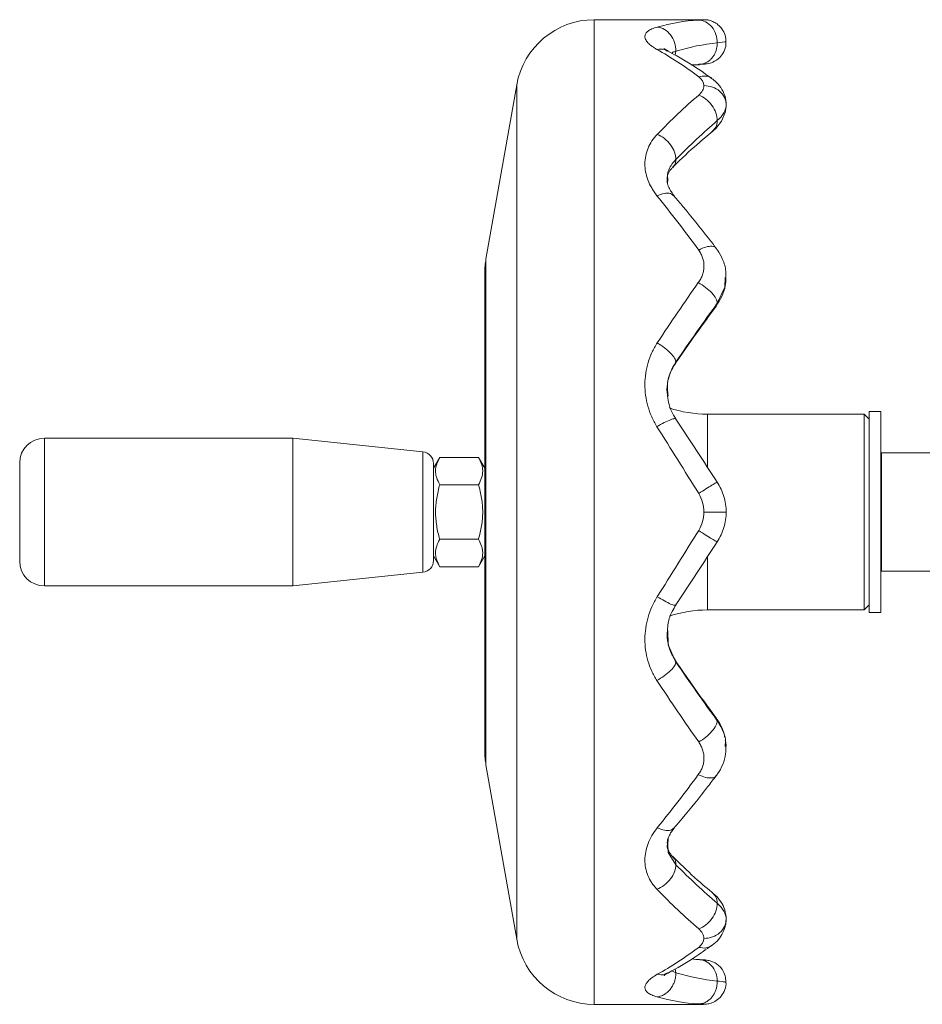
# Model space of a CAD drawing. Header units: millimetres. Extents: x 133 to 1049, y -79 to 877.
# Tile 1 of 28: x 133 to 225, y -79 to 21. Entities that reach past the tile are written whole.
import ezdxf

# ---------------------------------------------------------------- set-up
doc = ezdxf.new("R2010")
doc.units = ezdxf.units.MM

msp = doc.modelspace()

# ---------------------------------------------------------------- linework, layer by layer
at = {"color": 7, "linetype": 'Continuous', "lineweight": 15}
for p, q in [((202.3, 21.34), (191.23, 21.34)), ((199.51, 18.14), (199.44, 17.75)), ((201.12, 16.72), (201.71, 16.76)), ((201.69, 16.75), (201.9, 16.77)), ((202.29, 16.84), (202.43, 16.84)), ((183.35, 14.73), (180.23, -2.97)), ((204.61, 12.79), (204.61, 12.7)), ((203.15, 9.95), (203.49, 10.25)), ((180.11, -4.36), (180.11, -52.96)), ((203.57, -7.72), (203.61, -7.65)), ((203.71, -7.45), (203.6, -7.67)), ((199.51, -13.41), (199.45, -13.49)), ((218.61, -18.72), (202.7, -18.72)), ((219.11, -19.22), (218.61, -18.72)), ((218.61, -18.72), (218.61, -38.6)), ((220.31, -18.46), (219.11, -18.46)), ((219.11, -38.86), (219.11, -18.46)), ((220.31, -38.86), (220.31, -18.46)), ((160.64, -21.16), (135.41, -21.16)), ((173.83, -22.54), (160.64, -21.16)), ((160.64, -21.16), (160.64, -36.16)), ((232.76, -22.66), (220.36, -22.66)), ((220.36, -22.66), (220.36, -34.66)), ((132.91, -33.66), (132.91, -23.66)), ((175.54, -23.11), (174.91, -24.21)), ((174.91, -23.74), (174.91, -33.58)), ((179.47, -23.11), (175.54, -23.11)), ((180.11, -24.21), (179.47, -23.11)), ((220.36, -23.66), (220.31, -23.66)), ((179.47, -25.88), (175.54, -25.88)), ((179.47, -31.43), (175.54, -31.43)), ((174.91, -33.11), (175.54, -34.21)), ((179.47, -34.21), (180.11, -33.11)), ((220.31, -33.66), (220.36, -33.66)), ((160.64, -36.16), (173.83, -34.77)), ((179.47, -34.21), (175.54, -34.21)), ((220.36, -34.66), (232.76, -34.66)), ((135.41, -36.16), (160.64, -36.16)), ((202.7, -38.6), (218.61, -38.6)), ((218.61, -38.6), (219.11, -38.1)), ((219.11, -38.86), (220.31, -38.86)), ((199.51, -43.9), (199.45, -43.82)), ((203.58, -49.6), (203.61, -49.67)), ((203.71, -49.86), (203.6, -49.64)), ((180.23, -54.34), (183.35, -72.04)), ((199.44, -75.04), (199.51, -75.45)), ((191.23, -78.66), (202.3, -78.66))]:
    msp.add_line(p, q, dxfattribs=at)
at = {"color": 8, "linetype": 'Continuous', "lineweight": 15}
for p, q in [((191.23, 21.34), (191.23, -78.66)), ((201.07, 16.75), (201.76, 16.81)), ((183.35, 14.73), (183.35, -72.04)), ((198.67, 4.74), (198.69, 5.1)), ((180.23, -2.97), (180.23, -54.34)), ((202.7, -18.72), (202.7, -24.07)), ((135.41, -21.16), (135.41, -36.16)), ((173.83, -34.77), (173.83, -22.54)), ((202.7, -33.29), (202.7, -38.6)), ((198.69, -62.42), (198.72, -61.82))]:
    msp.add_line(p, q, dxfattribs=at)
at = {"color": 8, "linetype": 'Continuous', "lineweight": 15, "flags": 128}
for points in [[(204.5, 19.08), (204.47, 19.08), (203.71, 18.98), (203.71, 18.98), (203.71, 18.98)], [(204.5, -4.81), (204.47, -5.83), (203.71, -7.45), (203.71, -7.45), (203.71, -7.45)], [(198.68, -40.68), (198.74, -42.14), (199.51, -43.9), (199.51, -43.9), (199.51, -43.9)], [(198.69, -62.39), (198.74, -63.24), (199.51, -64.48), (199.51, -64.48), (199.51, -64.48)], [(199.09, -75.25), (199.51, -75.45), (199.51, -75.45), (199.51, -75.45)]]:
    msp.add_lwpolyline(points, dxfattribs=at)
at = {"color": 7, "linetype": 'Continuous', "lineweight": 15, "flags": 128}
msp.add_lwpolyline([(203.08, 9.89), (203.55, 10.3), (204.14, 11.05), (204.51, 11.91), (204.6, 12.48), (204.61, 12.7), (204.61, 12.7), (204.61, 12.7), (204.61, 12.7), (204.61, 12.7)], dxfattribs=at)
at = {"color": 7, "linetype": 'Continuous', "lineweight": 15}
for centre, radius, start, end in [((191.23, 13.34), 8, 90, 170), ((203.88, 12.7), 0.725, 0.0573, 17.6253), ((188.11, -4.36), 8, 170, 180), ((202.7, -6.72), 12, 251.2466, 270), ((135.41, -23.66), 2.5, 90, 180), ((173.71, -23.74), 1.2, 360, 84), ((135.41, -33.66), 2.5, 180, 270), ((173.71, -33.58), 1.2, 276, 0), ((202.7, -50.6), 12, 90, 108.5898), ((188.11, -52.96), 8, 180, 190), ((201.27, -69.94), 3.33, 301.6543, 0.4988), ((201.06, -69.96), 3.55, 350.4949, 0.7854), ((191.23, -70.66), 8, 190, 270)]:
    msp.add_arc(centre, radius, start, end, dxfattribs=at)
for points in [[(197.62, 20.6), (199.01, 20.98), (200.39, 21.22), (201.78, 21.31)], [(201.82, 15.55), (200.41, 16.62), (199, 17.54), (197.58, 18.32)], [(203.71, 18.98), (202.31, 18.85), (200.91, 18.57), (199.51, 18.14)], [(202.36, 14.65), (202.36, 14.98), (202.17, 15.29), (201.82, 15.55)], [(201.82, 13.68), (202.17, 13.97), (202.36, 14.31), (202.36, 14.65)], [(197.62, 9.7), (199.02, 11.15), (200.42, 12.48), (201.82, 13.68)], [(203.71, 11.09), (202.31, 9.9), (200.91, 8.59), (199.51, 7.16)], [(201.82, -2.05), (200.41, -0.12), (199, 1.73), (197.58, 3.47)], [(197.62, -11.48), (199.01, -9.38), (200.39, -7.33), (201.78, -5.36)], [(203.71, -7.45), (202.31, -9.38), (200.91, -11.37), (199.51, -13.41)], [(201.82, -26.78), (200.41, -24.5), (199, -22.23), (197.58, -19.99)], [(199.51, -19.24), (200.91, -21.35), (202.31, -23.49), (203.71, -25.64)], [(202.36, -28.66), (202.36, -27.99), (202.17, -27.34), (201.82, -26.78)], [(201.82, -30.53), (202.17, -29.97), (202.36, -29.32), (202.36, -28.66)], [(197.62, -37.26), (199.02, -35.03), (200.42, -32.79), (201.82, -30.53)], [(203.71, -31.67), (202.31, -33.82), (200.91, -35.96), (199.51, -38.07)], [(199.51, -43.9), (200.91, -45.94), (202.31, -47.93), (203.71, -49.86)], [(201.82, -52.01), (200.41, -50), (199, -47.91), (197.58, -45.77)], [(197.62, -60.73), (199.01, -59.02), (200.39, -57.21), (201.78, -55.32)], [(199.51, -64.48), (200.91, -65.9), (202.31, -67.21), (203.71, -68.4)], [(201.82, -70.99), (200.41, -69.78), (199, -68.43), (197.58, -66.97)], [(202.36, -71.96), (202.36, -71.63), (202.17, -71.29), (201.82, -70.99)], [(201.82, -72.87), (202.17, -72.6), (202.36, -72.29), (202.36, -71.96)], [(197.62, -75.61), (199.02, -74.84), (200.42, -73.92), (201.82, -72.87)], [(199.51, -75.45), (200.91, -75.88), (202.31, -76.16), (203.71, -76.29)], [(201.82, -78.62), (200.41, -78.53), (199, -78.29), (197.58, -77.9)]]:
    msp.add_open_spline(points, degree=3, dxfattribs=at)
at = {"color": 8, "linetype": 'Continuous', "lineweight": 15}
for points, knots in [([(201.78, 21.31), (202, 21.32), (202.34, 21.34), (202.31, 21.34), (202.3, 21.34)], [0, 0, 0, 0, 0.636934, 1, 1, 1, 1]), ([(199.51, 18.14), (199.51, 18.14), (199.41, 18.11), (199.2, 18.05), (199.11, 17.97), (199.07, 17.94)], [0, 0, 0, 0, 0.00006, 0.57946, 1, 1, 1, 1]), ([(201.76, 16.81), (201.82, 16.81), (202.06, 16.83), (202.35, 16.84), (202.32, 16.84), (202.31, 16.84)], [0, 0, 0, 0, 0.17921, 0.72324, 1, 1, 1, 1]), ([(201.82, 15.55), (202.06, 15.59), (202.55, 15.67), (203.03, 15.54), (203.17, 15.36), (203.17, 15.36)], [0, 0, 0, 0, 0.493791, 0.987583, 1, 1, 1, 1]), ([(203.71, 11.09), (203.68, 10.85), (203.63, 10.41), (203.35, 10.15), (203.22, 10.04)], [0, 0, 0, 0, 0.54676, 1, 1, 1, 1]), ([(199.51, 7.17), (199.51, 7.17), (199.41, 7.05), (199.01, 6.59), (198.6, 5.9), (198.67, 5.29), (198.69, 5.11)], [0, 0, 0, 0, 0.00002, 0.19418, 0.75967, 1, 1, 1, 1]), ([(199.51, -13.41), (199.51, -13.41), (199.41, -13.58), (199, -14.23), (198.56, -15.41), (198.67, -16.45), (198.72, -16.9)], [0, 0, 0, 0, 0.00002, 0.16226, 0.63482, 1, 1, 1, 1]), ([(203.23, -67.36), (203.35, -67.47), (203.63, -67.73), (203.68, -68.16), (203.71, -68.4)], [0, 0, 0, 0, 0.4452, 1, 1, 1, 1]), ([(203.16, -72.68), (202.97, -72.79), (202.58, -73.01), (202.07, -72.91), (201.82, -72.87)], [0, 0, 0, 0, 0.49833, 1, 1, 1, 1]), ([(203.71, -76.3), (203.71, -76.3), (203.77, -76.3), (204.15, -76.34), (204.61, -76.41), (204.53, -76.4), (204.5, -76.39)], [0, 0, 0, 0, 0.00002, 0.12495, 0.70466, 1, 1, 1, 1]), ([(202.3, -78.65), (202.31, -78.65), (202.36, -78.66), (202.08, -78.64), (201.86, -78.62), (201.82, -78.62)], [0, 0, 0, 0, 0.2959, 0.8711, 1, 1, 1, 1])]:
    msp.add_open_spline(points, degree=3, knots=knots, dxfattribs=at)
at = {"color": 7, "linetype": 'Continuous', "lineweight": 15}
for points, knots in [([(201.78, 21.31), (202.04, 21.3), (202.29, 21.24), (202.76, 21), (202.97, 20.82), (203.33, 20.39), (203.47, 20.13), (203.66, 19.58), (203.71, 19.28), (203.71, 18.98)], [0, 0, 0, 0, 0.25, 0.25, 0.5, 0.5, 0.75, 0.75, 1, 1, 1, 1]), ([(204.59, 19.09), (204.58, 19.32), (204.55, 19.79), (204.23, 20.39), (203.82, 20.83), (203.39, 21.11), (203.01, 21.26), (202.69, 21.33), (202.46, 21.35), (202.34, 21.34), (202.3, 21.34)], [0, 0, 0, 0, 0.18891, 0.38943, 0.55381, 0.69278, 0.80833, 0.89966, 0.96506, 1, 1, 1, 1]), ([(197.58, 18.32), (197.49, 18.38), (197.39, 18.44), (197.21, 18.55), (197.13, 18.61), (196.9, 18.78), (196.77, 18.89), (196.56, 19.12), (196.49, 19.23), (196.38, 19.45), (196.36, 19.55), (196.36, 19.75), (196.39, 19.84), (196.5, 20.03), (196.58, 20.11), (196.79, 20.27), (196.92, 20.34), (197.24, 20.48), (197.43, 20.54), (197.62, 20.6)], [0, 0, 0, 0, 0.0625, 0.0625, 0.125, 0.125, 0.25, 0.25, 0.375, 0.375, 0.5, 0.5, 0.625, 0.625, 0.75, 0.75, 0.875, 0.875, 1, 1, 1, 1]), ([(197.62, 20.6), (197.87, 20.57), (198.12, 20.48), (198.58, 20.21), (198.79, 20.02), (199.14, 19.56), (199.28, 19.3), (199.47, 18.73), (199.51, 18.43), (199.51, 18.14)], [0, 0, 0, 0, 0.25, 0.25, 0.5, 0.5, 0.75, 0.75, 1, 1, 1, 1]), ([(201.96, 16.81), (202, 16.82), (202.18, 16.83), (202.44, 16.84), (202.5, 16.85), (202.51, 16.85), (202.51, 16.85), (202.52, 16.85), (202.53, 16.85), (202.59, 16.86), (202.83, 16.88), (203.35, 17.03), (203.96, 17.44), (204.4, 18.08), (204.62, 18.65), (204.58, 18.99), (204.57, 19.08)], [0, 0, 0, 0, 0.04441, 0.22367, 0.34082, 0.35115, 0.3575, 0.35996, 0.36193, 0.3655, 0.39267, 0.50275, 0.66853, 0.8016, 0.94724, 1, 1, 1, 1]), ([(197.58, 18.32), (197.84, 18.36), (198.24, 18.4), (198.54, 18.21), (198.64, 18.14)], [0, 0, 0, 0, 0.66457, 1, 1, 1, 1]), ([(198.71, 18.16), (198.62, 18.21), (198.42, 18.33), (198.27, 18.44), (198.28, 18.43), (198.29, 18.43)], [0, 0, 0, 0, 0.377712, 0.792988, 1, 1, 1, 1]), ([(203.13, 15.38), (202.86, 15.58), (201.69, 16.42), (200.2, 17.37), (198.97, 18), (198.65, 18.16)], [0, 0, 0, 0, 0.185335, 0.787555, 1, 1, 1, 1]), ([(203.71, 18.98), (203.71, 18.93), (203.7, 18.83), (203.69, 18.67), (203.66, 18.52), (203.63, 18.36), (203.58, 18.2), (203.52, 18.05), (203.46, 17.89), (203.38, 17.75), (203.29, 17.6), (203.18, 17.47), (203.07, 17.34), (202.94, 17.22), (202.81, 17.12), (202.66, 17.02), (202.51, 16.95), (202.34, 16.88), (202.17, 16.84), (202, 16.81), (201.88, 16.81), (201.82, 16.81)], [0, 0, 0, 0, 0.043954, 0.08887, 0.134749, 0.181592, 0.229399, 0.278169, 0.327904, 0.378603, 0.430267, 0.482896, 0.53649, 0.591049, 0.646573, 0.703063, 0.760519, 0.81894, 0.878328, 0.938681, 1, 1, 1, 1]), ([(204.61, 12.7), (204.61, 12.7), (204.61, 12.97), (204.51, 13.67), (204.1, 14.46), (203.59, 15.05), (203.27, 15.28), (203.17, 15.35)], [0, 0, 0, 0, 0, 0.29671, 0.58246, 0.86503, 1, 1, 1, 1]), ([(202.36, 14.65), (202.65, 14.65), (202.95, 14.59), (203.49, 14.4), (203.74, 14.26), (204.16, 13.89), (204.32, 13.68), (204.55, 13.21), (204.61, 12.95), (204.61, 12.7)], [0, 0, 0, 0, 0.25, 0.25, 0.5, 0.5, 0.75, 0.75, 1, 1, 1, 1]), ([(201.82, 13.68), (202.07, 13.59), (202.32, 13.45), (202.78, 13.1), (202.99, 12.88), (203.34, 12.4), (203.48, 12.14), (203.66, 11.61), (203.71, 11.34), (203.71, 11.09)], [0, 0, 0, 0, 0.25, 0.25, 0.5, 0.5, 0.75, 0.75, 1, 1, 1, 1]), ([(204.61, 12.7), (204.61, 12.43), (204.53, 12.15), (204.22, 11.61), (204, 11.34), (203.71, 11.09)], [0, 0, 0, 0, 0.5, 0.5, 1, 1, 1, 1]), ([(199.2, 6.36), (199.22, 6.39), (200.05, 7.22), (201.4, 8.48), (202.72, 9.57), (203.25, 10.01)], [0, 0, 0, 0, 0.019556, 0.605732, 1, 1, 1, 1]), ([(197.58, 3.47), (197.49, 3.6), (197.39, 3.73), (197.21, 3.99), (197.13, 4.12), (196.9, 4.52), (196.77, 4.79), (196.56, 5.34), (196.49, 5.62), (196.38, 6.17), (196.36, 6.45), (196.36, 6.99), (196.39, 7.26), (196.5, 7.8), (196.58, 8.05), (196.79, 8.55), (196.92, 8.79), (197.24, 9.26), (197.43, 9.48), (197.62, 9.7)], [0, 0, 0, 0, 0.0625, 0.0625, 0.125, 0.125, 0.25, 0.25, 0.375, 0.375, 0.5, 0.5, 0.625, 0.625, 0.75, 0.75, 0.875, 0.875, 1, 1, 1, 1]), ([(197.62, 9.7), (197.87, 9.6), (198.12, 9.45), (198.58, 9.08), (198.79, 8.86), (199.14, 8.39), (199.28, 8.14), (199.47, 7.64), (199.51, 7.39), (199.51, 7.16)], [0, 0, 0, 0, 0.25, 0.25, 0.5, 0.5, 0.75, 0.75, 1, 1, 1, 1]), ([(199.51, 7.16), (199.49, 6.94), (199.47, 6.64), (199.27, 6.48), (199.22, 6.44)], [0, 0, 0, 0, 0.7543, 1, 1, 1, 1]), ([(198.63, 5.1), (198.62, 5.17), (198.61, 5.47), (198.76, 5.8), (198.96, 6.1), (199.17, 6.33), (199.25, 6.41)], [0, 0, 0, 0, 0.16016, 0.63895, 0.8663, 1, 1, 1, 1]), ([(199.36, 3.41), (199.25, 3.56), (199.01, 3.88), (198.75, 4.37), (198.62, 4.77), (198.63, 5.01), (198.63, 5.1)], [0, 0, 0, 0, 0.21496, 0.46134, 0.79174, 1, 1, 1, 1]), ([(197.58, 3.47), (197.84, 3.56), (198.34, 3.75), (198.99, 3.73), (199.22, 3.52), (199.33, 3.42)], [0, 0, 0, 0, 0.34346, 0.68693, 1, 1, 1, 1]), ([(203.61, -1.88), (203.34, -1.53), (202.22, -0.07), (200.79, 1.72), (199.63, 3.07), (199.34, 3.42)], [0, 0, 0, 0, 0.186037, 0.791829, 1, 1, 1, 1]), ([(201.82, -2.05), (202.07, -1.93), (202.57, -1.69), (203.18, -1.64), (203.54, -1.72), (203.59, -1.88), (203.6, -1.91)], [0, 0, 0, 0, 0.31284, 0.62569, 0.93853, 1, 1, 1, 1]), ([(204.57, -4.81), (204.58, -4.61), (204.6, -3.99), (204.32, -3.04), (203.89, -2.28), (203.66, -1.95), (203.62, -1.9)], [0, 0, 0, 0, 0.18971, 0.58831, 0.9305, 1, 1, 1, 1]), ([(201.78, -5.36), (201.87, -5.23), (201.95, -5.1), (202.1, -4.84), (202.16, -4.7), (202.25, -4.42), (202.29, -4.27), (202.34, -3.98), (202.36, -3.84), (202.36, -3.55), (202.35, -3.4), (202.31, -3.11), (202.27, -2.97), (202.18, -2.69), (202.13, -2.56), (201.98, -2.3), (201.9, -2.17), (201.82, -2.05)], [0, 0, 0, 0, 0.125, 0.125, 0.25, 0.25, 0.375, 0.375, 0.5, 0.5, 0.625, 0.625, 0.75, 0.75, 0.875, 0.875, 1, 1, 1, 1]), ([(203.64, -7.67), (203.83, -7.38), (204.21, -6.77), (204.55, -5.8), (204.57, -5.15), (204.57, -4.89)], [0, 0, 0, 0, 0.35003, 0.73371, 1, 1, 1, 1]), ([(201.78, -5.36), (202.04, -5.5), (202.29, -5.66), (202.76, -6.02), (202.97, -6.21), (203.33, -6.6), (203.47, -6.79), (203.66, -7.15), (203.71, -7.31), (203.71, -7.45)], [0, 0, 0, 0, 0.25, 0.25, 0.5, 0.5, 0.75, 0.75, 1, 1, 1, 1]), ([(199.47, -13.53), (199.5, -13.5), (200.35, -12.26), (201.74, -10.28), (203.1, -8.43), (203.63, -7.7)], [0, 0, 0, 0, 0.01774, 0.61366, 1, 1, 1, 1]), ([(197.58, -19.99), (197.49, -19.82), (197.39, -19.66), (197.21, -19.32), (197.13, -19.15), (196.9, -18.63), (196.77, -18.28), (196.56, -17.55), (196.49, -17.17), (196.38, -16.43), (196.36, -16.06), (196.36, -15.31), (196.39, -14.94), (196.5, -14.2), (196.58, -13.84), (196.79, -13.13), (196.92, -12.79), (197.24, -12.12), (197.43, -11.79), (197.62, -11.47)], [0, 0, 0, 0, 0.0625, 0.0625, 0.125, 0.125, 0.25, 0.25, 0.375, 0.375, 0.5, 0.5, 0.625, 0.625, 0.75, 0.75, 0.875, 0.875, 1, 1, 1, 1]), ([(197.62, -11.48), (197.87, -11.63), (198.12, -11.8), (198.58, -12.16), (198.79, -12.35), (199.14, -12.7), (199.28, -12.88), (199.47, -13.18), (199.51, -13.31), (199.51, -13.41)], [0, 0, 0, 0, 0.25, 0.25, 0.5, 0.5, 0.75, 0.75, 1, 1, 1, 1]), ([(198.67, -16.85), (198.65, -16.74), (198.55, -16.23), (198.68, -15.31), (198.98, -14.32), (199.35, -13.74), (199.49, -13.52)], [0, 0, 0, 0, 0.092977, 0.432696, 0.779984, 1, 1, 1, 1]), ([(199.51, -19.2), (199.43, -19.08), (199.14, -18.6), (198.79, -17.83), (198.71, -17.16), (198.67, -16.88)], [0, 0, 0, 0, 0.17696, 0.64947, 1, 1, 1, 1]), ([(197.58, -19.99), (197.84, -19.84), (198.09, -19.7), (198.56, -19.46), (198.78, -19.36), (199.13, -19.22), (199.28, -19.18), (199.47, -19.16), (199.51, -19.19), (199.51, -19.24)], [0, 0, 0, 0, 0.25, 0.25, 0.5, 0.5, 0.75, 0.75, 1, 1, 1, 1]), ([(175.54, -23.11), (175.28, -23.56), (175.12, -24.02), (175.11, -24.61), (175.12, -24.73), (175.16, -24.96), (175.19, -25.08), (175.31, -25.43), (175.41, -25.65), (175.54, -25.88)], [0, 0, 0, 0, 0.5, 0.5, 0.625, 0.625, 0.75, 0.75, 1, 1, 1, 1]), ([(179.47, -25.88), (179.74, -25.43), (179.9, -24.97), (179.9, -24.38), (179.89, -24.26), (179.85, -24.02), (179.83, -23.91), (179.71, -23.56), (179.6, -23.33), (179.47, -23.11)], [0, 0, 0, 0, 0.5, 0.5, 0.625, 0.625, 0.75, 0.75, 1, 1, 1, 1]), ([(175.54, -31.43), (175.41, -30.98), (175.3, -30.52), (175.16, -29.59), (175.11, -29.12), (175.11, -28.19), (175.16, -27.71), (175.31, -26.78), (175.41, -26.33), (175.54, -25.88)], [0, 0, 0, 0, 0.25, 0.25, 0.5, 0.5, 0.75, 0.75, 1, 1, 1, 1]), ([(179.47, -31.43), (179.6, -30.98), (179.71, -30.52), (179.86, -29.59), (179.9, -29.12), (179.9, -28.19), (179.86, -27.71), (179.71, -26.78), (179.6, -26.33), (179.47, -25.88)], [0, 0, 0, 0, 0.25, 0.25, 0.5, 0.5, 0.75, 0.75, 1, 1, 1, 1]), ([(201.82, -26.78), (202.07, -26.61), (202.32, -26.46), (202.78, -26.17), (202.99, -26.04), (203.34, -25.82), (203.48, -25.74), (203.66, -25.64), (203.71, -25.62), (203.71, -25.64)], [0, 0, 0, 0, 0.25, 0.25, 0.5, 0.5, 0.75, 0.75, 1, 1, 1, 1]), ([(203.71, -25.64), (204, -26.08), (204.22, -26.57), (204.53, -27.59), (204.61, -28.12), (204.61, -28.66)], [0, 0, 0, 0, 0.5, 0.5, 1, 1, 1, 1]), ([(202.36, -28.66), (202.65, -28.66), (202.95, -28.66), (203.49, -28.66), (203.74, -28.66), (204.16, -28.66), (204.32, -28.66), (204.55, -28.66), (204.61, -28.66), (204.61, -28.66)], [0, 0, 0, 0, 0.25, 0.25, 0.5, 0.5, 0.75, 0.75, 1, 1, 1, 1]), ([(204.61, -28.66), (204.61, -29.19), (204.53, -29.72), (204.22, -30.74), (204, -31.23), (203.71, -31.67)], [0, 0, 0, 0, 0.5, 0.5, 1, 1, 1, 1]), ([(201.82, -30.53), (202.07, -30.7), (202.32, -30.86), (202.78, -31.15), (202.99, -31.28), (203.34, -31.49), (203.48, -31.57), (203.66, -31.67), (203.71, -31.69), (203.71, -31.67)], [0, 0, 0, 0, 0.25, 0.25, 0.5, 0.5, 0.75, 0.75, 1, 1, 1, 1]), ([(175.54, -31.43), (175.28, -31.88), (175.12, -32.34), (175.11, -32.93), (175.12, -33.05), (175.16, -33.29), (175.19, -33.4), (175.31, -33.75), (175.41, -33.98), (175.54, -34.21)], [0, 0, 0, 0, 0.5, 0.5, 0.625, 0.625, 0.75, 0.75, 1, 1, 1, 1]), ([(179.47, -34.21), (179.74, -33.75), (179.9, -33.29), (179.9, -32.7), (179.89, -32.58), (179.85, -32.35), (179.83, -32.23), (179.71, -31.89), (179.6, -31.66), (179.47, -31.43)], [0, 0, 0, 0, 0.5, 0.5, 0.625, 0.625, 0.75, 0.75, 1, 1, 1, 1]), ([(197.58, -45.77), (197.49, -45.62), (197.39, -45.46), (197.21, -45.13), (197.13, -44.97), (196.9, -44.47), (196.77, -44.12), (196.56, -43.41), (196.49, -43.04), (196.38, -42.31), (196.36, -41.94), (196.36, -41.2), (196.39, -40.82), (196.5, -40.07), (196.58, -39.7), (196.79, -38.98), (196.92, -38.62), (197.24, -37.93), (197.43, -37.59), (197.62, -37.25)], [0, 0, 0, 0, 0.0625, 0.0625, 0.125, 0.125, 0.25, 0.25, 0.375, 0.375, 0.5, 0.5, 0.625, 0.625, 0.75, 0.75, 0.875, 0.875, 1, 1, 1, 1]), ([(197.62, -37.26), (197.87, -37.41), (198.12, -37.56), (198.58, -37.82), (198.79, -37.92), (199.14, -38.08), (199.28, -38.12), (199.47, -38.14), (199.51, -38.12), (199.51, -38.07)], [0, 0, 0, 0, 0.25, 0.25, 0.5, 0.5, 0.75, 0.75, 1, 1, 1, 1]), ([(198.66, -40.69), (198.67, -40.44), (198.71, -39.78), (199.03, -38.9), (199.38, -38.32), (199.51, -38.11)], [0, 0, 0, 0, 0.27976, 0.73488, 1, 1, 1, 1]), ([(199.49, -43.79), (199.4, -43.65), (199.09, -43.18), (198.75, -42.31), (198.57, -41.38), (198.64, -40.82), (198.66, -40.67)], [0, 0, 0, 0, 0.146992, 0.501595, 0.866504, 1, 1, 1, 1]), ([(197.58, -45.77), (197.84, -45.63), (198.09, -45.46), (198.56, -45.12), (198.78, -44.94), (199.13, -44.59), (199.28, -44.43), (199.47, -44.13), (199.51, -44), (199.51, -43.9)], [0, 0, 0, 0, 0.25, 0.25, 0.5, 0.5, 0.75, 0.75, 1, 1, 1, 1]), ([(203.63, -49.62), (203.61, -49.59), (202.76, -48.46), (201.38, -46.52), (200.02, -44.55), (199.47, -43.77)], [0, 0, 0, 0, 0.016592, 0.609278, 1, 1, 1, 1]), ([(201.82, -52.01), (202.07, -51.87), (202.32, -51.7), (202.78, -51.33), (202.99, -51.13), (203.34, -50.73), (203.48, -50.53), (203.66, -50.16), (203.71, -50), (203.71, -49.86)], [0, 0, 0, 0, 0.25, 0.25, 0.5, 0.5, 0.75, 0.75, 1, 1, 1, 1]), ([(204.47, -51.56), (204.44, -51.4), (204.36, -50.86), (204.01, -50.2), (203.73, -49.77), (203.64, -49.65)], [0, 0, 0, 0, 0.23202, 0.77852, 1, 1, 1, 1]), ([(203.71, -49.86), (203.71, -49.86), (203.77, -49.96), (204.15, -50.54), (204.6, -51.43), (204.53, -52.22), (204.51, -52.47)], [0, 0, 0, 0, 0.00002, 0.1273, 0.7179, 1, 1, 1, 1]), ([(204.58, -52.54), (204.59, -52.46), (204.62, -52.23), (204.56, -52.01), (204.52, -51.86)], [0, 0, 0, 0, 0.36489, 1, 1, 1, 1]), ([(201.78, -55.32), (201.87, -55.2), (201.95, -55.07), (202.1, -54.82), (202.16, -54.68), (202.25, -54.41), (202.29, -54.27), (202.34, -53.98), (202.36, -53.84), (202.36, -53.55), (202.35, -53.4), (202.31, -53.11), (202.27, -52.96), (202.18, -52.68), (202.13, -52.54), (201.98, -52.27), (201.9, -52.14), (201.82, -52.01)], [0, 0, 0, 0, 0.125, 0.125, 0.25, 0.25, 0.375, 0.375, 0.5, 0.5, 0.625, 0.625, 0.75, 0.75, 0.875, 0.875, 1, 1, 1, 1]), ([(203.62, -55.42), (203.66, -55.36), (203.9, -55.03), (204.3, -54.3), (204.59, -53.34), (204.58, -52.72), (204.58, -52.47)], [0, 0, 0, 0, 0.0704, 0.412878, 0.770499, 1, 1, 1, 1]), ([(199.34, -60.73), (199.61, -60.42), (200.74, -59.09), (202.16, -57.33), (203.31, -55.81), (203.6, -55.43)], [0, 0, 0, 0, 0.186787, 0.794622, 1, 1, 1, 1]), ([(201.78, -55.32), (202.04, -55.43), (202.55, -55.66), (203.17, -55.69), (203.54, -55.59), (203.59, -55.43), (203.6, -55.41)], [0, 0, 0, 0, 0.31281, 0.62562, 0.93843, 1, 1, 1, 1]), ([(197.58, -66.97), (197.49, -66.86), (197.39, -66.75), (197.21, -66.53), (197.13, -66.42), (196.9, -66.07), (196.77, -65.83), (196.56, -65.32), (196.49, -65.06), (196.38, -64.53), (196.36, -64.26), (196.36, -63.72), (196.39, -63.44), (196.5, -62.88), (196.58, -62.6), (196.79, -62.06), (196.92, -61.79), (197.24, -61.25), (197.43, -60.99), (197.62, -60.73)], [0, 0, 0, 0, 0.0625, 0.0625, 0.125, 0.125, 0.25, 0.25, 0.375, 0.375, 0.5, 0.5, 0.625, 0.625, 0.75, 0.75, 0.875, 0.875, 1, 1, 1, 1]), ([(197.62, -60.73), (197.87, -60.83), (198.37, -61.03), (199, -61.03), (199.22, -60.82), (199.33, -60.73)], [0, 0, 0, 0, 0.345274, 0.690549, 1, 1, 1, 1]), ([(198.64, -62.4), (198.63, -62.3), (198.62, -62.04), (198.8, -61.54), (199.06, -61.11), (199.29, -60.82), (199.37, -60.7)], [0, 0, 0, 0, 0.22217, 0.61184, 0.856, 1, 1, 1, 1]), ([(199.24, -63.72), (199.15, -63.62), (198.95, -63.4), (198.73, -63.04), (198.62, -62.78), (198.63, -62.5), (198.64, -62.4)], [0, 0, 0, 0, 0.19388, 0.41492, 0.7715, 1, 1, 1, 1]), ([(203.25, -67.34), (203.22, -67.32), (202.41, -66.68), (201.07, -65.49), (199.74, -64.19), (199.2, -63.66)], [0, 0, 0, 0, 0.0172, 0.6058, 1, 1, 1, 1]), ([(199.51, -64.48), (199.49, -64.25), (199.47, -63.95), (199.27, -63.79), (199.21, -63.75)], [0, 0, 0, 0, 0.73893, 1, 1, 1, 1]), ([(197.58, -66.97), (197.84, -66.87), (198.09, -66.73), (198.56, -66.37), (198.78, -66.16), (199.13, -65.69), (199.28, -65.45), (199.47, -64.95), (199.51, -64.7), (199.51, -64.48)], [0, 0, 0, 0, 0.25, 0.25, 0.5, 0.5, 0.75, 0.75, 1, 1, 1, 1]), ([(204.61, -70.01), (204.61, -70.01), (204.61, -69.77), (204.51, -69.02), (204.11, -68.25), (203.63, -67.66), (203.35, -67.44), (203.28, -67.38)], [0, 0, 0, 0, 0.000003, 0.309117, 0.597341, 0.895298, 1, 1, 1, 1]), ([(203.71, -68.4), (203.71, -68.65), (203.66, -68.92), (203.48, -69.45), (203.34, -69.72), (202.99, -70.19), (202.78, -70.41), (202.32, -70.76), (202.07, -70.9), (201.82, -70.99)], [0, 0, 0, 0, 0.25, 0.25, 0.5, 0.5, 0.75, 0.75, 1, 1, 1, 1]), ([(203.71, -68.4), (204, -68.65), (204.22, -68.92), (204.53, -69.47), (204.61, -69.74), (204.61, -70.01)], [0, 0, 0, 0, 0.5, 0.5, 1, 1, 1, 1]), ([(204.61, -70.01), (204.61, -70.26), (204.55, -70.52), (204.32, -70.99), (204.16, -71.21), (203.74, -71.57), (203.49, -71.71), (202.95, -71.91), (202.65, -71.96), (202.36, -71.96)], [0, 0, 0, 0, 0.25, 0.25, 0.5, 0.5, 0.75, 0.75, 1, 1, 1, 1]), ([(198.68, -75.49), (198.7, -75.47), (199.62, -75.01), (201.11, -74.12), (202.56, -73.08), (203.13, -72.68)], [0, 0, 0, 0, 0.0174, 0.61365, 1, 1, 1, 1]), ([(201.9, -74.12), (201.9, -74.12), (201.65, -74.12), (201.4, -74.07), (201.16, -74.03)], [0, 0, 0, 0, 0.01949, 1, 1, 1, 1]), ([(201.76, -74.12), (202.02, -74.11), (202.27, -74.17), (202.74, -74.38), (202.95, -74.54), (203.31, -74.94), (203.45, -75.18), (203.65, -75.71), (203.7, -76), (203.71, -76.3)], [0, 0, 0, 0, 0.25, 0.25, 0.5, 0.5, 0.75, 0.75, 1, 1, 1, 1]), ([(202.5, -74.16), (202.5, -74.16), (202.5, -74.16), (202.47, -74.16), (202.28, -74.15), (202.03, -74.13), (201.92, -74.12)], [0, 0, 0, 0, 0.011886, 0.16538, 0.634756, 1, 1, 1, 1]), ([(204.58, -76.38), (204.57, -76.17), (204.55, -75.73), (204.26, -75.16), (203.9, -74.74), (203.51, -74.46), (203.17, -74.3), (202.89, -74.21), (202.69, -74.18), (202.58, -74.17), (202.53, -74.16), (202.52, -74.16), (202.52, -74.16), (202.51, -74.16), (202.51, -74.16), (202.5, -74.16), (202.49, -74.16), (202.4, -74.15), (202.37, -74.15)], [0, 0, 0, 0, 0.15375, 0.31262, 0.44556, 0.55768, 0.64957, 0.72009, 0.76784, 0.7935, 0.7989, 0.80139, 0.80334, 0.80612, 0.8116, 0.82807, 0.95193, 1, 1, 1, 1]), ([(197.58, -77.9), (197.49, -77.87), (197.39, -77.84), (197.21, -77.78), (197.13, -77.74), (196.9, -77.64), (196.77, -77.57), (196.56, -77.41), (196.49, -77.32), (196.38, -77.14), (196.36, -77.04), (196.36, -76.84), (196.39, -76.74), (196.5, -76.52), (196.58, -76.41), (196.79, -76.19), (196.92, -76.07), (197.24, -75.84), (197.43, -75.73), (197.62, -75.61)], [0, 0, 0, 0, 0.0625, 0.0625, 0.125, 0.125, 0.25, 0.25, 0.375, 0.375, 0.5, 0.5, 0.625, 0.625, 0.75, 0.75, 0.875, 0.875, 1, 1, 1, 1]), ([(199.51, -75.45), (199.51, -75.5), (199.51, -75.6), (199.5, -75.76), (199.47, -75.93), (199.44, -76.1), (199.39, -76.27), (199.33, -76.45), (199.25, -76.63), (199.15, -76.81), (199.04, -76.98), (198.92, -77.15), (198.77, -77.31), (198.61, -77.46), (198.43, -77.59), (198.24, -77.7), (198.03, -77.8), (197.81, -77.87), (197.66, -77.89), (197.58, -77.9)], [0, 0, 0, 0, 0.042793, 0.087589, 0.134388, 0.183191, 0.233998, 0.286808, 0.341623, 0.398441, 0.457264, 0.518091, 0.580923, 0.645758, 0.712598, 0.781442, 0.852291, 0.925143, 1, 1, 1, 1]), ([(198.66, -75.45), (198.56, -75.51), (198.26, -75.7), (197.88, -75.65), (197.62, -75.61)], [0, 0, 0, 0, 0.33095, 1, 1, 1, 1]), ([(198.28, -75.74), (198.29, -75.73), (198.32, -75.7), (198.55, -75.56), (198.71, -75.47), (198.73, -75.45)], [0, 0, 0, 0, 0.504153, 0.921038, 1, 1, 1, 1]), ([(203.71, -76.3), (203.71, -76.35), (203.71, -76.45), (203.69, -76.61), (203.67, -76.78), (203.64, -76.94), (203.59, -77.11), (203.53, -77.28), (203.46, -77.45), (203.38, -77.61), (203.28, -77.77), (203.17, -77.92), (203.04, -78.06), (202.9, -78.19), (202.75, -78.31), (202.58, -78.42), (202.4, -78.5), (202.21, -78.56), (202.02, -78.61), (201.89, -78.62), (201.82, -78.62)], [0, 0, 0, 0, 0.043546, 0.088502, 0.134869, 0.182648, 0.231839, 0.282443, 0.334461, 0.387892, 0.442737, 0.498996, 0.55667, 0.615759, 0.676262, 0.738181, 0.801514, 0.866261, 0.932424, 1, 1, 1, 1]), ([(202.3, -78.65), (202.37, -78.65), (202.59, -78.65), (202.99, -78.58), (203.51, -78.37), (204.03, -77.97), (204.43, -77.35), (204.63, -76.78), (204.59, -76.45), (204.58, -76.38)], [0, 0, 0, 0, 0.05951, 0.18757, 0.33451, 0.52294, 0.72296, 0.94284, 1, 1, 1, 1])]:
    msp.add_open_spline(points, degree=3, knots=knots, dxfattribs=at)

doc.saveas('drawing.dxf')
